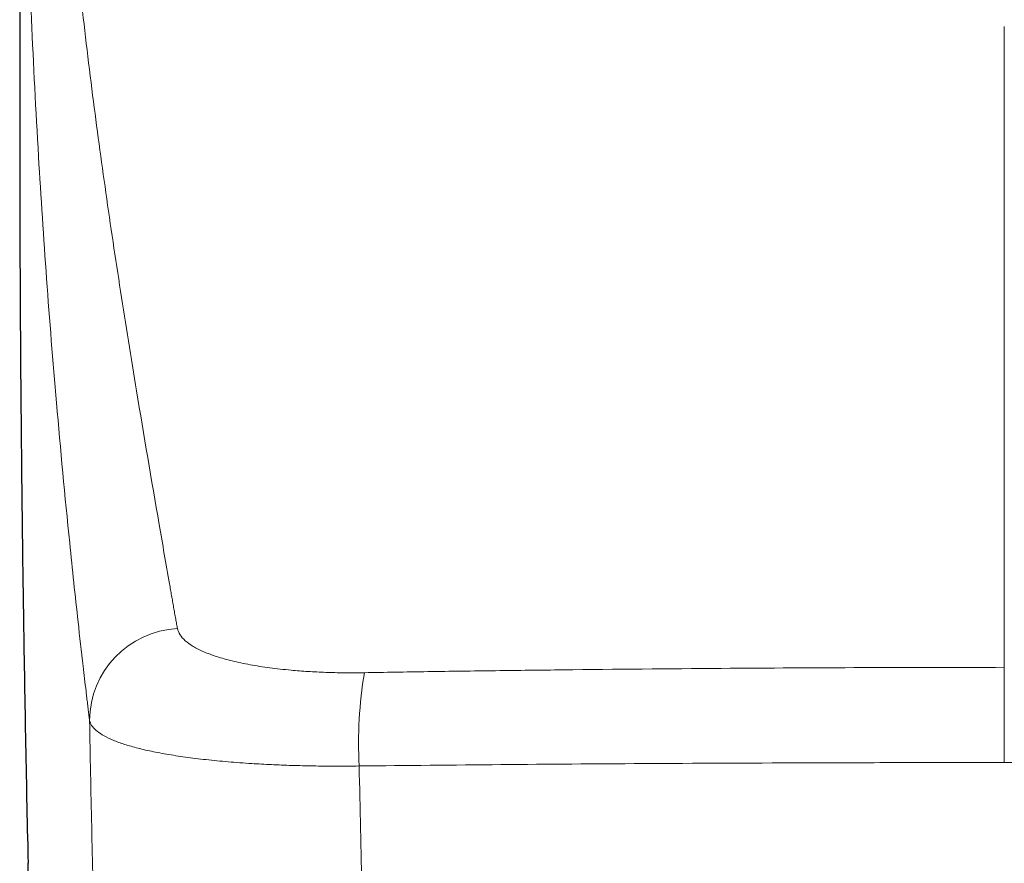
# Model space of a CAD drawing. Header units: millimetres. Extents: x 8 to 736, y 12 to 522.
# Tile 26 of 62: x 363 to 383, y 396 to 413. Entities that reach past the tile are written whole.
import ezdxf

# ---------------------------------------------------------------- set-up
doc = ezdxf.new("R2010")
doc.units = ezdxf.units.MM

msp = doc.modelspace()

# ---------------------------------------------------------------- linework, layer by layer
at = {"color": 252, "linetype": 'Continuous', "lineweight": 0}
msp.add_line((382.5, 412.615), (382.5, 412.113), dxfattribs=at)
for centre, radius, start, end in [((365.909, 398.602), 1.871, 93.0021, 179.574), ((378.136, 398.156), 8.669, 170.5483, 183.0253)]:
    msp.add_arc(centre, radius, start, end, dxfattribs=at)
at = {"color": 7, "linetype": 'Continuous', "lineweight": 30}
for points, knots in [([(362.82, 426.399), (362.802, 425.608), (362.765, 424.025), (362.721, 421.65), (362.685, 419.274), (362.657, 416.899), (362.638, 414.523), (362.629, 412.192), (362.627, 409.906), (362.633, 407.666), (362.647, 405.426), (362.669, 403.185), (362.699, 400.858), (362.74, 398.444), (362.774, 396.708), (362.796, 395.805), (362.798, 395.735)], [0, 0, 0, 0, 0.077454, 0.154914, 0.232379, 0.309849, 0.387324, 0.464802, 0.537856, 0.610913, 0.683972, 0.757032, 0.830094, 0.911637, 0.99318, 1, 1, 1, 1]), ([(362.838, 394.105), (362.827, 394.494), (362.813, 395.037), (362.801, 395.581), (362.798, 395.735)], [0, 0, 0, 0, 0.715794, 1, 1, 1, 1])]:
    msp.add_open_spline(points, degree=3, knots=knots, dxfattribs=at)
at = {"color": 252, "linetype": 'Continuous', "lineweight": 0}
for points, knots in [([(363.338, 421.494), (363.351, 420.818), (363.377, 419.467), (363.486, 417.43), (363.641, 415.38), (363.846, 413.314), (364.088, 411.276), (364.362, 409.264), (364.66, 407.277), (365.017, 405.053), (365.353, 403.081), (365.588, 401.734), (365.672, 401.253), (365.693, 401.135), (365.714, 401.017), (365.734, 400.898), (365.755, 400.78), (365.775, 400.667), (365.793, 400.564), (365.806, 400.5), (365.811, 400.471)], [0, 0, 0, 0, 0.100224, 0.200444, 0.300662, 0.40088, 0.501097, 0.594633, 0.688164, 0.781686, 0.905114, 0.959454, 0.964792, 0.970131, 0.97547, 0.98081, 0.986149, 0.9914, 0.996075, 1, 1, 1, 1]), ([(364.038, 398.616), (364.034, 398.648), (364.025, 398.718), (364.012, 398.829), (363.997, 398.952), (363.982, 399.079), (363.952, 399.332), (363.892, 399.84), (363.779, 400.838), (363.59, 402.615), (363.372, 404.928), (363.165, 407.527), (362.994, 410.11), (362.858, 412.766), (362.764, 415.481), (362.713, 418.148), (362.716, 419.875), (362.718, 420.739)], [0, 0, 0, 0, 0.004071, 0.0089493, 0.0144008, 0.0199239, 0.0254468, 0.0471404, 0.0858668, 0.1549883, 0.2784147, 0.3886424, 0.4988794, 0.6241533, 0.7494306, 0.8747122, 1, 1, 1, 1]), ([(382.5, 399.688), (382.5, 400.217), (382.5, 401.276), (382.5, 402.853), (382.5, 404.42), (382.5, 405.978), (382.5, 407.526), (382.5, 409.065), (382.5, 410.595), (382.5, 411.607), (382.5, 412.113)], [0, 0, 0, 0, 0.124997, 0.249994, 0.374991, 0.499988, 0.624991, 0.749994, 0.874997, 1, 1, 1, 1]), ([(365.811, 400.471), (365.825, 400.429), (365.852, 400.344), (365.962, 400.223), (366.122, 400.108), (366.335, 400), (366.599, 399.902), (366.912, 399.814), (367.271, 399.738), (367.669, 399.676), (368.066, 399.632), (368.446, 399.602), (368.805, 399.585), (369.184, 399.576), (369.448, 399.578), (369.584, 399.58)], [0, 0, 0, 0, 0.081457, 0.163341, 0.245562, 0.328039, 0.410744, 0.493748, 0.576977, 0.660178, 0.743275, 0.805581, 0.86805, 0.931537, 1, 1, 1, 1]), ([(369.584, 399.58), (369.791, 399.583), (370.217, 399.59), (370.872, 399.601), (371.549, 399.611), (372.232, 399.62), (372.914, 399.629), (374.432, 399.647), (376.674, 399.668), (379.643, 399.684), (381.548, 399.687), (382.5, 399.688)], [0, 0, 0, 0, 0.048042, 0.09942, 0.152379, 0.205572, 0.258418, 0.31099, 0.55831, 0.779152, 1, 1, 1, 1]), ([(382.5, 397.768), (382.5, 397.87), (382.5, 398.079), (382.5, 398.389), (382.5, 398.692), (382.5, 398.973), (382.5, 399.222), (382.5, 399.427), (382.5, 399.587), (382.5, 399.655), (382.5, 399.688)], [0, 0, 0, 0, 0.119316, 0.243374, 0.370808, 0.5, 0.629192, 0.756626, 0.880684, 1, 1, 1, 1]), ([(364.592, 381.221), (364.559, 381.957), (364.494, 383.425), (364.406, 385.623), (364.326, 387.812), (364.253, 389.991), (364.188, 392.161), (364.13, 394.321), (364.079, 396.472), (364.051, 397.902), (364.038, 398.616)], [0, 0, 0, 0, 0.126968, 0.253375, 0.37922, 0.504503, 0.629224, 0.75338, 0.876973, 1, 1, 1, 1]), ([(369.479, 397.698), (369.316, 397.697), (369.002, 397.694), (368.549, 397.698), (368.12, 397.708), (367.707, 397.724), (367.275, 397.748), (366.831, 397.781), (366.383, 397.824), (365.966, 397.876), (365.584, 397.935), (365.24, 398.001), (364.938, 398.075), (364.678, 398.153), (364.46, 398.238), (364.286, 398.327), (364.156, 398.42), (364.068, 398.516), (364.048, 398.583), (364.038, 398.616)], [0, 0, 0, 0, 0.056181, 0.108413, 0.159172, 0.20963, 0.259925, 0.32269, 0.385378, 0.447964, 0.510409, 0.572578, 0.634425, 0.696011, 0.757357, 0.818458, 0.879286, 0.93981, 1, 1, 1, 1]), ([(382.5, 397.768), (382.466, 397.768), (382.398, 397.768), (382.295, 397.768), (382.193, 397.768), (382.091, 397.768), (381.988, 397.768), (381.886, 397.768), (381.629, 397.767), (381.072, 397.767), (379.949, 397.765), (377.944, 397.76), (375.319, 397.748), (372.339, 397.727), (370.432, 397.708), (369.479, 397.698)], [0, 0, 0, 0, 0.0078386, 0.0156949, 0.0235515, 0.0314082, 0.0392651, 0.0471222, 0.0549795, 0.0981977, 0.1753869, 0.3132682, 0.5596227, 0.7797377, 1, 1, 1, 1]), ([(369.479, 397.7), (369.498, 396.847), (369.536, 395.142), (369.606, 392.583), (369.686, 390.025), (369.764, 387.821), (369.836, 385.973), (369.898, 384.479), (369.963, 382.985), (370.01, 381.989), (370.033, 381.491)], [0, 0, 0, 0, 0.157802, 0.315604, 0.473417, 0.631229, 0.723421, 0.815613, 0.907806, 1, 1, 1, 1]), ([(395.521, 397.698), (394.665, 397.707), (392.947, 397.724), (390.358, 397.743), (387.753, 397.757), (385.132, 397.766), (383.379, 397.767), (382.5, 397.768)], [0, 0, 0, 0, 0.1978606, 0.3967899, 0.596789, 0.7978588, 1, 1, 1, 1])]:
    msp.add_open_spline(points, degree=3, knots=knots, dxfattribs=at)

doc.saveas('drawing.dxf')
